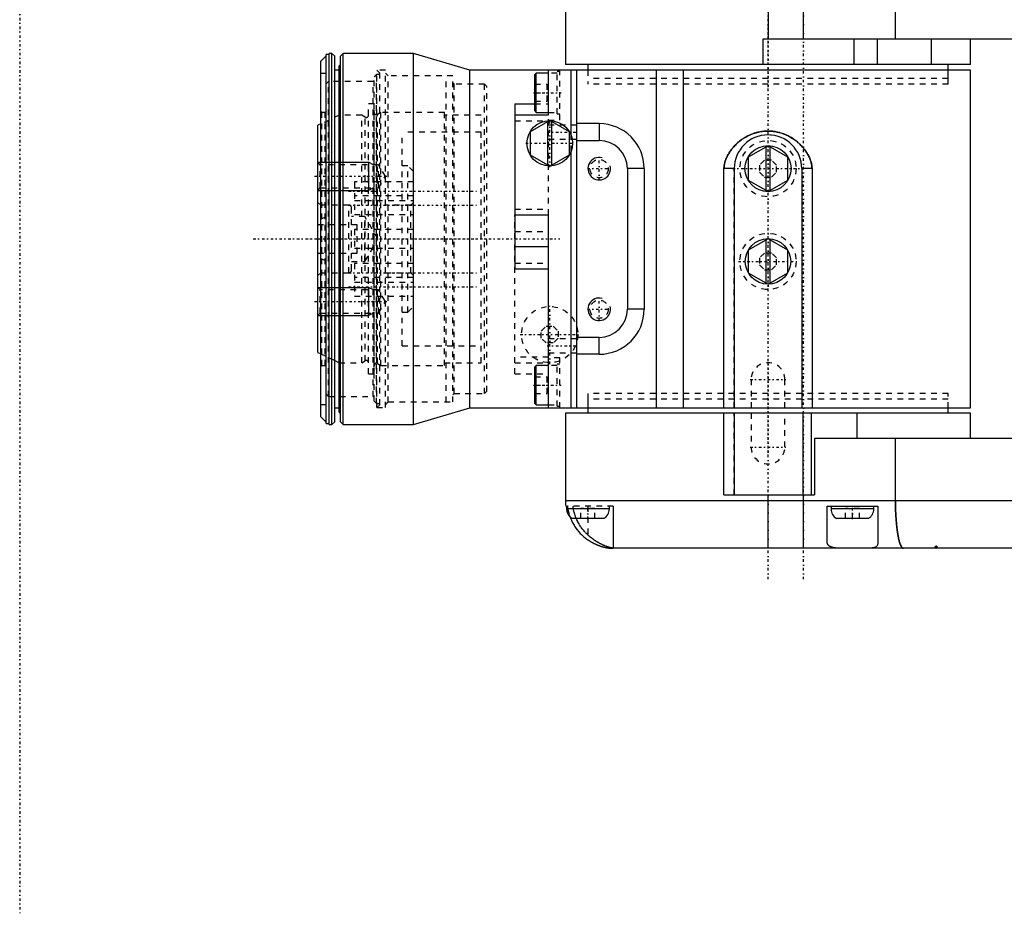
# Model space of a CAD drawing. Extents: x -526 to 218, y -128 to 128.
# Tile 1 of 21: x -526 to -351, y -120 to 39. Entities that reach past the tile are written whole.
import ezdxf

# ---------------------------------------------------------------- set-up
doc = ezdxf.new("R2010")
doc.units = 0
doc.linetypes.add('CENTER', pattern=[1.5, 0.45, -0.5, 0.05, -0.5])
doc.linetypes.add('DASHED', pattern=[2, 1, -1])
for name, color, linetype in [('AM_0', 7, 'CONTINUOUS'), ('AM_10', 7, 'CONTINUOUS'), ('AM_3', 7, 'DASHED'), ('AM_7', 7, 'CENTER')]:
    doc.layers.add(name, color=color, linetype=linetype)

msp = doc.modelspace()

# ---------------------------------------------------------------- linework, layer by layer
at = {"layer": 'AM_0', "color": 7, "linetype": 'CONTINUOUS'}
for p, q in [((-393, 55), (-393, 35.5)), ((-386.7, 35.5), (-386.7, 55)), ((-429, 46.5), (-429, 31)), ((-370.35, 35.5), (-370.35, 46.5)), ((-393.89, 35.5), (-393.89, 31)), ((-304.08, 35.5), (-393.89, 35.5)), ((-377.71, 31), (-377.71, 35.5)), ((-373.56, 31), (-373.56, 35.5)), ((-363.98, 35.5), (-363.98, 31)), ((-357, 31), (-357, 35.5)), ((-471.5, 32.57), (-472.5, 31.6)), ((-472.5, -31.6), (-472.5, 31.6)), ((-471, 32.8), (-471.5, 32.8)), ((-471.5, -32.8), (-471.5, 32.8)), ((-470.5, 33), (-471, 33)), ((-471, -33), (-471, 33)), ((-470, 32.5), (-470.5, 33)), ((-470.5, -33), (-470.5, 33)), ((-470, -32.5), (-470, 32.5)), ((-468.5, 33), (-469, 32.5)), ((-469, -32.5), (-469, 32.5)), ((-456, 33), (-468.5, 33)), ((-468.5, -33), (-468.5, 33)), ((-446, 30), (-456, 33)), ((-456, -33), (-456, 33)), ((-469.2, 30), (-470, 30)), ((-469, 31), (-469.2, 30.8)), ((-469.2, -30.8), (-469.2, 30.8)), ((-357, 30), (-446, 30)), ((-446, -30), (-446, 30)), ((-432, 22.04), (-432, 30)), ((-357, 31), (-429, 31)), ((-428, 18.4), (-428, 30)), ((-427, -30), (-427, 30)), ((-425, 31), (-425, 30)), ((-412.8, -30), (-412.8, 30)), ((-408.01, -30), (-408.01, 30)), ((-361, 30), (-361, 31)), ((-357, -30), (-357, 30)), ((-434.2, 29.5), (-434.45, 29.25)), ((-434.45, 22.75), (-434.45, 29.25)), ((-432, 29.5), (-434.2, 29.5)), ((-434.2, 22.5), (-434.2, 29.5)), ((-438, 24), (-434.45, 24)), ((-438, 24), (-438, -5.29)), ((-434.45, 22.75), (-434.2, 22.5)), ((-438, 22.04), (-432, 22.04)), ((-431.8, 21.04), (-435.3, 19.02)), ((-434.2, 22.5), (-432, 22.5)), ((-428.3, 19.02), (-431.8, 21.04)), ((-472.5, 20.44), (-473, 20.2)), ((-473, -20.2), (-473, 20.2)), ((-432.15, 13.16), (-432.15, 20.84)), ((-431.45, 20.84), (-431.45, 13.16)), ((-423, 20.5), (-427, 20.5)), ((-423, 20.5), (-423, 17.5)), ((-435.3, 19.02), (-435.3, 14.98)), ((-428.3, 14.98), (-428.3, 19.02)), ((-427, 17.5), (-423, 17.5)), ((-393, 16.54), (-396.5, 14.52)), ((-393.35, 8.66), (-393.35, 16.34)), ((-389.5, 14.52), (-393, 16.54)), ((-392.65, 16.34), (-392.65, 8.66)), ((-435.3, 14.98), (-431.8, 12.96)), ((-431.8, 12.96), (-428.3, 14.98)), ((-428, -30), (-428, 15.6)), ((-396.5, 14.52), (-396.5, 10.48)), ((-389.5, 10.48), (-389.5, 14.52)), ((-418, 12.5), (-418, -12.5)), ((-415, 12.5), (-418, 12.5)), ((-415, 12.5), (-415, -12.5)), ((-400.83, -30), (-400.83, 12.5)), ((-399, 12.5), (-400.83, 12.5)), ((-399, 12.5), (-399, -30)), ((-387, 12.5), (-387, -30)), ((-385.17, 12.5), (-387, 12.5)), ((-385.17, 12.5), (-385.17, -30)), ((-396.5, 10.48), (-393, 8.46)), ((-393, 8.46), (-389.5, 10.48)), ((-473, 8.64), (-472.99, 8.64)), ((-438, 4.29), (-432, 4.29)), ((-432, -30), (-432, 4.29)), ((-393, 0.04), (-396.5, -1.98)), ((-389.5, -1.98), (-393, 0.04)), ((-438, -1.35), (-432, -1.35)), ((-393.35, -7.84), (-393.35, -0.16)), ((-392.65, -0.16), (-392.65, -7.84)), ((-396.5, -1.98), (-396.5, -6.02)), ((-389.5, -6.02), (-389.5, -1.98)), ((-438, -5.29), (-432, -5.29)), ((-396.5, -6.02), (-393, -8.04)), ((-393, -8.04), (-389.5, -6.02)), ((-472.99, -8.64), (-473, -8.64)), ((-415, -12.5), (-418, -12.5)), ((-423, -17.5), (-427, -17.5)), ((-423, -20.5), (-423, -17.5)), ((-473, -20.2), (-472.5, -20.44)), ((-423, -20.5), (-427, -20.5)), ((-471, -21.15), (-470, -21.62)), ((-434.2, -22.5), (-434.45, -22.75)), ((-434.45, -29.25), (-434.45, -22.75)), ((-432, -22.5), (-434.2, -22.5)), ((-434.2, -29.5), (-434.2, -22.5)), ((-434.45, -29.25), (-434.2, -29.5)), ((-434.2, -29.5), (-432, -29.5)), ((-470, -30), (-469.2, -30)), ((-469.2, -30.8), (-469, -31)), ((-456, -33), (-446, -30)), ((-446, -30), (-357, -30)), ((-429, -31), (-429, -46.5)), ((-357, -31), (-429, -31)), ((-425, -30), (-425, -31)), ((-400.83, -45.5), (-400.83, -31)), ((-399, -31), (-399, -45.5)), ((-386.83, -31), (-386.83, -45.5)), ((-385.31, -31), (-385.31, -45.5)), ((-377.22, -31), (-377.22, -35.5)), ((-361, -31), (-361, -30)), ((-357, -35.5), (-357, -31)), ((-472.5, -31.6), (-471.5, -32.57)), ((-471.5, -32.8), (-471, -32.8)), ((-471, -33), (-470.5, -33)), ((-470.5, -33), (-470, -32.5)), ((-469, -32.5), (-468.5, -33)), ((-468.5, -33), (-456, -33)), ((-304, -35.5), (-384.73, -35.5)), ((-384.73, -35.5), (-384.73, -45.5)), ((-370.35, -46.5), (-370.35, -35.5)), ((-400.83, -45.5), (-384.73, -45.5)), ((-393, -55), (-393, -45.5)), ((-386.7, -55), (-386.7, -45.5)), ((-429, -46.5), (-308.21, -46.5)), ((-428.94, -47.5), (-428.66, -47.5)), ((-428.8, -47.5), (-428.8, -48)), ((-421.2, -48), (-428.8, -48)), ((-421.2, -48), (-421.2, -47.5)), ((-420.5, -47.5), (-420.5, -55)), ((-382.5, -53.76), (-382.5, -47.5)), ((-382.5, -47.5), (-373.5, -47.5)), ((-381.8, -47.5), (-381.8, -48)), ((-374.2, -48), (-381.8, -48)), ((-374.2, -48), (-374.2, -47.5)), ((-373.5, -47.5), (-373.5, -54.17)), ((-422.15, -49.7), (-427.85, -49.7)), ((-375.15, -49.7), (-380.85, -49.7)), ((-306.59, -55), (-420.5, -55))]:
    msp.add_line(p, q, dxfattribs=at)
for points in [[(-400.83, 12.5, 0), (-400.83, 12.59, 0), (-400.82, 12.77, 0), (-400.8, 12.95, 0), (-400.79, 13.04, 0), (-400.77, 13.13, 0), (-400.74, 13.3, 0), (-400.7, 13.48, 0), (-400.65, 13.65, 0), (-400.6, 13.83, 0), (-400.54, 14, 0), (-400.51, 14.09, 0), (-400.48, 14.17, 0), (-400.41, 14.34, 0), (-400.34, 14.5, 0), (-400.26, 14.66, 0), (-400.17, 14.83, 0), (-400.09, 14.99, 0), (-400.04, 15.07, 0), (-399.99, 15.16, 0), (-399.89, 15.32, 0), (-399.78, 15.49, 0), (-399.73, 15.57, 0), (-399.67, 15.66, 0), (-399.55, 15.82, 0), (-399.42, 15.99, 0), (-399.36, 16.07, 0), (-399.29, 16.15, 0), (-399.15, 16.31, 0), (-399.01, 16.48, 0), (-398.86, 16.64, 0), (-398.71, 16.79, 0), (-398.55, 16.95, 0), (-398.47, 17.02, 0), (-398.39, 17.09, 0), (-398.22, 17.24, 0), (-398.05, 17.38, 0), (-397.88, 17.51, 0), (-397.7, 17.65, 0), (-397.52, 17.77, 0), (-397.43, 17.83, 0), (-397.34, 17.89, 0), (-397.15, 18.01, 0), (-396.96, 18.12, 0), (-396.76, 18.23, 0), (-396.57, 18.33, 0), (-396.37, 18.43, 0), (-396.27, 18.47, 0), (-396.17, 18.52, 0), (-395.96, 18.6, 0), (-395.76, 18.68, 0), (-395.55, 18.76, 0), (-395.34, 18.82, 0), (-395.13, 18.89, 0), (-395.02, 18.92, 0), (-394.91, 18.94, 0), (-394.7, 18.99, 0), (-394.48, 19.04, 0), (-394.26, 19.08, 0), (-394.04, 19.11, 0), (-393.82, 19.14, 0), (-393.71, 19.15, 0), (-393.6, 19.16, 0), (-393.38, 19.17, 0), (-393.16, 19.18, 0), (-393.04, 19.18, 0), (-392.93, 19.18, 0), (-392.71, 19.17, 0), (-392.49, 19.16, 0), (-392.38, 19.15, 0), (-392.27, 19.14, 0), (-392.05, 19.12, 0), (-391.83, 19.09, 0), (-391.61, 19.05, 0), (-391.39, 19.01, 0), (-391.18, 18.96, 0), (-391.07, 18.94, 0), (-390.96, 18.91, 0), (-390.75, 18.85, 0), (-390.54, 18.78, 0), (-390.33, 18.71, 0), (-390.12, 18.64, 0), (-389.92, 18.55, 0), (-389.81, 18.51, 0), (-389.71, 18.46, 0), (-389.51, 18.37, 0), (-389.32, 18.27, 0), (-389.12, 18.17, 0), (-388.93, 18.06, 0), (-388.74, 17.94, 0), (-388.65, 17.88, 0), (-388.56, 17.82, 0), (-388.37, 17.7, 0), (-388.19, 17.57, 0), (-388.02, 17.43, 0), (-387.85, 17.3, 0), (-387.68, 17.15, 0), (-387.6, 17.08, 0), (-387.51, 17.01, 0), (-387.35, 16.85, 0), (-387.2, 16.7, 0), (-387.05, 16.54, 0), (-386.9, 16.38, 0), (-386.76, 16.21, 0), (-386.69, 16.12, 0), (-386.62, 16.04, 0), (-386.48, 15.87, 0), (-386.36, 15.69, 0), (-386.3, 15.61, 0), (-386.24, 15.52, 0), (-386.13, 15.34, 0), (-386.02, 15.17, 0), (-385.97, 15.08, 0), (-385.92, 14.99, 0), (-385.82, 14.82, 0), (-385.73, 14.65, 0), (-385.65, 14.47, 0), (-385.58, 14.3, 0), (-385.51, 14.13, 0), (-385.48, 14.05, 0), (-385.44, 13.97, 0), (-385.39, 13.8, 0), (-385.34, 13.63, 0), (-385.29, 13.46, 0), (-385.25, 13.29, 0), (-385.22, 13.11, 0), (-385.21, 13.03, 0), (-385.2, 12.94, 0), (-385.18, 12.76, 0), (-385.17, 12.59, 0), (-385.17, 12.5, 0)], [(-472.5, 3.52, 0), (-472.34, 3.6, 0), (-472, 3.74, 0), (-471.67, 3.85, 0), (-471.5, 3.89, 0)], [(-471.5, -3.89, 0), (-471.67, -3.85, 0), (-472, -3.74, 0), (-472.34, -3.6, 0), (-472.5, -3.52, 0)], [(-368.92, -55, 0), (-368.93, -55, 0), (-368.95, -55, 0), (-368.97, -54.99, 0), (-368.98, -54.99, 0), (-368.99, -54.99, 0), (-369.01, -54.98, 0), (-369.03, -54.97, 0), (-369.05, -54.96, 0), (-369.08, -54.95, 0), (-369.1, -54.93, 0), (-369.11, -54.93, 0), (-369.12, -54.92, 0), (-369.14, -54.9, 0), (-369.16, -54.88, 0), (-369.18, -54.86, 0), (-369.2, -54.84, 0), (-369.22, -54.81, 0), (-369.23, -54.8, 0), (-369.24, -54.78, 0), (-369.26, -54.76, 0), (-369.28, -54.73, 0), (-369.29, -54.71, 0), (-369.3, -54.69, 0), (-369.32, -54.66, 0), (-369.34, -54.62, 0), (-369.35, -54.61, 0), (-369.36, -54.59, 0), (-369.38, -54.55, 0), (-369.4, -54.51, 0), (-369.42, -54.47, 0), (-369.44, -54.42, 0), (-369.46, -54.38, 0), (-369.47, -54.35, 0), (-369.48, -54.33, 0), (-369.49, -54.28, 0), (-369.51, -54.23, 0), (-369.53, -54.18, 0), (-369.55, -54.12, 0), (-369.57, -54.07, 0), (-369.58, -54.04, 0), (-369.59, -54.01, 0), (-369.61, -53.95, 0), (-369.62, -53.89, 0), (-369.64, -53.83, 0), (-369.66, -53.77, 0), (-369.68, -53.7, 0), (-369.69, -53.67, 0), (-369.7, -53.63, 0), (-369.71, -53.57, 0), (-369.73, -53.5, 0), (-369.75, -53.43, 0), (-369.76, -53.35, 0), (-369.78, -53.28, 0), (-369.79, -53.24, 0), (-369.8, -53.21, 0), (-369.81, -53.13, 0), (-369.83, -53.05, 0), (-369.85, -52.97, 0), (-369.86, -52.89, 0), (-369.88, -52.81, 0), (-369.88, -52.77, 0), (-369.89, -52.72, 0), (-369.91, -52.64, 0), (-369.92, -52.55, 0), (-369.93, -52.51, 0), (-369.94, -52.47, 0), (-369.95, -52.38, 0), (-369.97, -52.29, 0), (-369.97, -52.24, 0), (-369.98, -52.2, 0), (-369.99, -52.1, 0), (-370.01, -52.01, 0), (-370.02, -51.91, 0), (-370.03, -51.82, 0), (-370.05, -51.72, 0), (-370.05, -51.67, 0), (-370.06, -51.62, 0), (-370.07, -51.53, 0), (-370.08, -51.43, 0), (-370.1, -51.32, 0), (-370.11, -51.22, 0), (-370.12, -51.12, 0), (-370.12, -51.07, 0), (-370.13, -51.01, 0), (-370.14, -50.91, 0), (-370.15, -50.8, 0), (-370.16, -50.7, 0), (-370.17, -50.59, 0), (-370.18, -50.48, 0), (-370.19, -50.43, 0), (-370.19, -50.37, 0), (-370.2, -50.26, 0), (-370.21, -50.15, 0), (-370.22, -50.04, 0), (-370.23, -49.92, 0), (-370.24, -49.81, 0), (-370.24, -49.75, 0), (-370.24, -49.7, 0), (-370.25, -49.58, 0), (-370.26, -49.46, 0), (-370.27, -49.35, 0), (-370.27, -49.23, 0), (-370.28, -49.11, 0), (-370.28, -49.05, 0), (-370.28, -49, 0), (-370.29, -48.88, 0), (-370.3, -48.76, 0), (-370.3, -48.7, 0), (-370.3, -48.64, 0), (-370.31, -48.52, 0), (-370.31, -48.4, 0), (-370.31, -48.34, 0), (-370.32, -48.28, 0), (-370.32, -48.16, 0), (-370.32, -48.04, 0), (-370.33, -47.92, 0), (-370.33, -47.79, 0), (-370.33, -47.67, 0), (-370.34, -47.61, 0), (-370.34, -47.55, 0), (-370.34, -47.43, 0), (-370.34, -47.3, 0), (-370.34, -47.18, 0), (-370.34, -47.06, 0), (-370.35, -46.93, 0), (-370.35, -46.87, 0), (-370.35, -46.81, 0), (-370.35, -46.69, 0), (-370.35, -46.56, 0), (-370.35, -46.5, 0)], [(-428.66, -47.5, 0), (-428.63, -47.7, 0), (-428.56, -48.11, 0), (-428.47, -48.51, 0), (-428.42, -48.71, 0), (-428.37, -48.91, 0), (-428.24, -49.29, 0), (-428.11, -49.66, 0), (-427.95, -50.01, 0), (-427.78, -50.37, 0), (-427.59, -50.72, 0), (-427.48, -50.9, 0), (-427.37, -51.07, 0), (-427.14, -51.42, 0), (-426.89, -51.74, 0), (-426.63, -52.05, 0), (-426.37, -52.35, 0), (-426.1, -52.62, 0), (-425.96, -52.75, 0), (-425.81, -52.88, 0), (-425.5, -53.14, 0), (-425.17, -53.39, 0), (-425, -53.5, 0)], [(-425, -52.64, 0), (-425.07, -52.57, 0), (-425.21, -52.44, 0), (-425.35, -52.3, 0), (-425.41, -52.23, 0), (-425.48, -52.16, 0), (-425.62, -52.01, 0), (-425.75, -51.86, 0), (-425.88, -51.7, 0), (-426.01, -51.54, 0), (-426.13, -51.37, 0), (-426.19, -51.29, 0), (-426.25, -51.2, 0), (-426.37, -51.03, 0), (-426.48, -50.86, 0), (-426.58, -50.68, 0), (-426.69, -50.5, 0), (-426.78, -50.32, 0), (-426.83, -50.23, 0), (-426.87, -50.14, 0), (-426.96, -49.96, 0), (-427.04, -49.79, 0), (-427.08, -49.7, 0)], [(-420.5, -54.99, 0), (-420.5, -54.99, 0), (-420.5, -54.99, 0), (-420.5, -54.99, 0), (-420.51, -54.99, 0), (-420.51, -54.99, 0), (-420.51, -54.98, 0), (-420.52, -54.98, 0), (-420.52, -54.98, 0), (-420.53, -54.98, 0), (-420.54, -54.98, 0), (-420.55, -54.98, 0), (-420.55, -54.98, 0), (-420.56, -54.97, 0), (-420.57, -54.97, 0), (-420.59, -54.97, 0), (-420.6, -54.97, 0), (-420.62, -54.97, 0), (-420.63, -54.96, 0), (-420.63, -54.96, 0), (-420.65, -54.96, 0), (-420.67, -54.96, 0), (-420.68, -54.95, 0), (-420.69, -54.95, 0), (-420.71, -54.95, 0), (-420.73, -54.94, 0), (-420.74, -54.94, 0), (-420.76, -54.94, 0), (-420.78, -54.94, 0), (-420.8, -54.93, 0), (-420.83, -54.93, 0), (-420.86, -54.92, 0), (-420.89, -54.91, 0), (-420.9, -54.91, 0), (-420.91, -54.91, 0), (-420.94, -54.9, 0), (-420.98, -54.89, 0), (-421.01, -54.89, 0), (-421.04, -54.88, 0), (-421.07, -54.87, 0), (-421.09, -54.87, 0), (-421.11, -54.86, 0), (-421.15, -54.85, 0), (-421.18, -54.84, 0), (-421.22, -54.83, 0), (-421.26, -54.82, 0), (-421.3, -54.81, 0), (-421.32, -54.8, 0), (-421.34, -54.8, 0), (-421.38, -54.79, 0), (-421.42, -54.77, 0), (-421.46, -54.76, 0), (-421.51, -54.75, 0), (-421.55, -54.73, 0), (-421.57, -54.72, 0), (-421.59, -54.72, 0), (-421.64, -54.7, 0), (-421.69, -54.69, 0), (-421.73, -54.67, 0), (-421.78, -54.65, 0), (-421.83, -54.63, 0), (-421.85, -54.62, 0), (-421.88, -54.62, 0), (-421.93, -54.6, 0), (-421.98, -54.58, 0), (-422, -54.57, 0), (-422.03, -54.56, 0), (-422.08, -54.53, 0), (-422.13, -54.51, 0), (-422.16, -54.5, 0), (-422.18, -54.49, 0), (-422.23, -54.47, 0), (-422.29, -54.44, 0), (-422.34, -54.42, 0), (-422.4, -54.4, 0), (-422.45, -54.37, 0), (-422.48, -54.36, 0), (-422.5, -54.34, 0), (-422.56, -54.32, 0), (-422.61, -54.29, 0), (-422.67, -54.26, 0), (-422.73, -54.23, 0), (-422.78, -54.21, 0), (-422.81, -54.19, 0), (-422.84, -54.18, 0), (-422.9, -54.15, 0), (-422.95, -54.11, 0), (-423.01, -54.08, 0), (-423.07, -54.05, 0), (-423.12, -54.02, 0), (-423.15, -54, 0), (-423.18, -53.99, 0), (-423.24, -53.95, 0), (-423.3, -53.92, 0), (-423.35, -53.88, 0), (-423.41, -53.85, 0), (-423.47, -53.81, 0), (-423.5, -53.79, 0), (-423.53, -53.77, 0), (-423.58, -53.74, 0), (-423.64, -53.7, 0), (-423.7, -53.66, 0), (-423.76, -53.62, 0), (-423.81, -53.58, 0), (-423.84, -53.56, 0), (-423.87, -53.54, 0), (-423.93, -53.5, 0), (-423.98, -53.46, 0), (-424.01, -53.44, 0), (-424.04, -53.42, 0), (-424.1, -53.38, 0), (-424.15, -53.34, 0), (-424.18, -53.32, 0), (-424.21, -53.3, 0), (-424.27, -53.25, 0), (-424.32, -53.21, 0), (-424.38, -53.17, 0), (-424.43, -53.12, 0), (-424.49, -53.08, 0), (-424.52, -53.06, 0), (-424.54, -53.03, 0), (-424.6, -52.99, 0), (-424.65, -52.94, 0), (-424.84, -52.78, 0), (-425, -52.64, 0)], [(-425, -53.5, 0), (-424.97, -53.52, 0), (-424.91, -53.56, 0), (-424.86, -53.6, 0), (-424.83, -53.62, 0), (-424.8, -53.64, 0), (-424.74, -53.67, 0), (-424.69, -53.71, 0), (-424.63, -53.75, 0), (-424.57, -53.78, 0), (-424.51, -53.82, 0), (-424.48, -53.83, 0), (-424.45, -53.85, 0), (-424.39, -53.89, 0), (-424.33, -53.92, 0), (-424.27, -53.95, 0), (-424.22, -53.98, 0), (-424.16, -54.02, 0), (-424.13, -54.03, 0), (-424.1, -54.05, 0), (-424.04, -54.08, 0), (-423.98, -54.11, 0), (-423.95, -54.13, 0), (-423.92, -54.14, 0), (-423.86, -54.17, 0), (-423.8, -54.2, 0), (-423.77, -54.21, 0), (-423.74, -54.23, 0), (-423.68, -54.26, 0), (-423.62, -54.28, 0), (-423.56, -54.31, 0), (-423.5, -54.34, 0), (-423.44, -54.36, 0), (-423.41, -54.37, 0), (-423.38, -54.39, 0), (-423.32, -54.41, 0), (-423.26, -54.44, 0), (-423.2, -54.46, 0), (-423.15, -54.48, 0), (-423.09, -54.5, 0), (-423.06, -54.51, 0), (-423.03, -54.53, 0), (-422.97, -54.55, 0), (-422.91, -54.57, 0), (-422.86, -54.59, 0), (-422.8, -54.61, 0), (-422.74, -54.63, 0), (-422.71, -54.64, 0), (-422.68, -54.64, 0), (-422.63, -54.66, 0), (-422.57, -54.68, 0), (-422.52, -54.7, 0), (-422.46, -54.71, 0), (-422.41, -54.73, 0), (-422.38, -54.73, 0), (-422.35, -54.74, 0), (-422.3, -54.76, 0), (-422.25, -54.77, 0), (-422.2, -54.78, 0), (-422.14, -54.8, 0), (-422.09, -54.81, 0), (-422.07, -54.81, 0), (-422.04, -54.82, 0), (-421.99, -54.83, 0), (-421.94, -54.84, 0), (-421.92, -54.85, 0), (-421.89, -54.85, 0), (-421.84, -54.86, 0), (-421.8, -54.87, 0), (-421.77, -54.88, 0), (-421.75, -54.88, 0), (-421.7, -54.89, 0), (-421.66, -54.9, 0), (-421.61, -54.91, 0), (-421.57, -54.91, 0), (-421.52, -54.92, 0), (-421.5, -54.92, 0), (-421.48, -54.93, 0), (-421.44, -54.93, 0), (-421.4, -54.94, 0), (-421.36, -54.94, 0), (-421.32, -54.95, 0), (-421.28, -54.95, 0), (-421.26, -54.96, 0), (-421.24, -54.96, 0), (-421.21, -54.96, 0), (-421.17, -54.97, 0), (-421.14, -54.97, 0), (-421.1, -54.97, 0), (-421.07, -54.97, 0), (-421.05, -54.98, 0), (-421.03, -54.98, 0), (-421, -54.98, 0), (-420.97, -54.98, 0), (-420.94, -54.98, 0), (-420.91, -54.99, 0), (-420.89, -54.99, 0), (-420.87, -54.99, 0), (-420.86, -54.99, 0), (-420.83, -54.99, 0), (-420.81, -54.99, 0), (-420.78, -54.99, 0), (-420.76, -54.99, 0), (-420.74, -55, 0), (-420.73, -55, 0), (-420.72, -55, 0), (-420.7, -55, 0), (-420.68, -55, 0), (-420.67, -55, 0), (-420.66, -55, 0), (-420.64, -55, 0), (-420.62, -55, 0), (-420.62, -55, 0), (-420.61, -55, 0), (-420.59, -55, 0), (-420.58, -55, 0), (-420.57, -55, 0), (-420.56, -55, 0), (-420.55, -55, 0), (-420.54, -55, 0), (-420.54, -55, 0), (-420.53, -55, 0), (-420.52, -55, 0), (-420.52, -55, 0), (-420.51, -55, 0), (-420.51, -55, 0), (-420.5, -55, 0), (-420.5, -55, 0), (-420.5, -55, 0), (-420.5, -55, 0), (-420.5, -55, 0)], [(-379.46, -55, 0), (-379.48, -55, 0), (-379.53, -55, 0), (-379.58, -55, 0), (-379.61, -55, 0), (-379.63, -55, 0), (-379.68, -55, 0), (-379.73, -55, 0), (-379.78, -55, 0), (-379.83, -55, 0), (-379.88, -55, 0), (-379.9, -55, 0), (-379.93, -55, 0), (-379.98, -55, 0), (-380.03, -55, 0), (-380.07, -54.99, 0), (-380.12, -54.99, 0), (-380.17, -54.99, 0), (-380.19, -54.99, 0), (-380.22, -54.99, 0), (-380.26, -54.99, 0), (-380.31, -54.99, 0), (-380.33, -54.99, 0), (-380.35, -54.99, 0), (-380.4, -54.98, 0), (-380.45, -54.98, 0), (-380.47, -54.98, 0), (-380.49, -54.98, 0), (-380.53, -54.98, 0), (-380.58, -54.98, 0), (-380.62, -54.97, 0), (-380.67, -54.97, 0), (-380.71, -54.97, 0), (-380.73, -54.97, 0), (-380.75, -54.96, 0), (-380.79, -54.96, 0), (-380.84, -54.96, 0), (-380.88, -54.95, 0), (-380.92, -54.95, 0), (-380.96, -54.95, 0), (-380.98, -54.94, 0), (-381, -54.94, 0), (-381.04, -54.94, 0), (-381.08, -54.93, 0), (-381.12, -54.93, 0), (-381.15, -54.92, 0), (-381.19, -54.92, 0), (-381.21, -54.91, 0), (-381.23, -54.91, 0), (-381.27, -54.9, 0), (-381.3, -54.9, 0), (-381.34, -54.89, 0), (-381.37, -54.89, 0), (-381.41, -54.88, 0), (-381.43, -54.87, 0), (-381.44, -54.87, 0), (-381.48, -54.86, 0), (-381.51, -54.86, 0), (-381.54, -54.85, 0), (-381.58, -54.84, 0), (-381.61, -54.83, 0), (-381.62, -54.83, 0), (-381.64, -54.82, 0), (-381.67, -54.81, 0), (-381.7, -54.8, 0), (-381.72, -54.8, 0), (-381.73, -54.79, 0), (-381.76, -54.78, 0), (-381.79, -54.77, 0), (-381.8, -54.77, 0), (-381.82, -54.76, 0), (-381.84, -54.75, 0), (-381.87, -54.74, 0), (-381.9, -54.73, 0), (-381.92, -54.71, 0), (-381.95, -54.7, 0), (-381.96, -54.69, 0), (-381.97, -54.69, 0), (-382, -54.68, 0), (-382.02, -54.66, 0), (-382.04, -54.65, 0), (-382.07, -54.63, 0), (-382.09, -54.62, 0), (-382.1, -54.61, 0), (-382.11, -54.6, 0), (-382.13, -54.59, 0), (-382.15, -54.57, 0), (-382.17, -54.56, 0), (-382.19, -54.54, 0), (-382.21, -54.52, 0), (-382.22, -54.51, 0), (-382.22, -54.51, 0), (-382.24, -54.49, 0), (-382.26, -54.47, 0), (-382.27, -54.45, 0), (-382.29, -54.43, 0), (-382.31, -54.42, 0), (-382.31, -54.41, 0), (-382.32, -54.4, 0), (-382.33, -54.38, 0), (-382.35, -54.36, 0), (-382.36, -54.34, 0), (-382.37, -54.32, 0), (-382.38, -54.29, 0), (-382.39, -54.28, 0), (-382.39, -54.27, 0), (-382.4, -54.25, 0), (-382.41, -54.23, 0), (-382.42, -54.22, 0), (-382.42, -54.21, 0), (-382.43, -54.18, 0), (-382.44, -54.16, 0), (-382.44, -54.15, 0), (-382.45, -54.14, 0), (-382.45, -54.11, 0), (-382.46, -54.09, 0), (-382.48, -54, 0), (-382.5, -53.85, 0), (-382.5, -53.76, 0)], [(-373.5, -54.17, 0), (-373.5, -54.23, 0), (-373.52, -54.34, 0), (-373.54, -54.44, 0), (-373.57, -54.48, 0), (-373.59, -54.53, 0), (-373.65, -54.61, 0), (-373.72, -54.68, 0), (-373.81, -54.75, 0), (-373.92, -54.8, 0), (-374.04, -54.85, 0), (-374.11, -54.87, 0), (-374.18, -54.89, 0), (-374.33, -54.92, 0), (-374.49, -54.94, 0), (-374.67, -54.96, 0), (-374.86, -54.98, 0), (-375.06, -54.99, 0), (-375.17, -54.99, 0), (-375.28, -54.99, 0), (-375.5, -55, 0), (-375.74, -55, 0), (-375.86, -55, 0)]]:
    msp.add_polyline3d(points, dxfattribs=at)
for centre, radius in [((-431.8, 17), 4.05), ((-393, 12.5), 4.1), ((-393, -4), 4.05)]:
    msp.add_circle(centre, radius, dxfattribs=at)
for centre, radius, start, end in [((-423, 12.5), 8, 0, 90), ((-393, 12.5), 6, 0, 180), ((-423, 12.5), 5, 0, 90), ((-423, -12.5), 5, 270, 0), ((-423, -12.5), 8, 270, 0), ((-420.5, -46.5), 8.5, 180, 186.7563), ((-426.8, -48), 2, 180, 226.0037), ((-423.2, -48), 2, 301.7883, 0), ((-379.8, -48), 2, 180, 238.2117), ((-376.2, -48), 2, 301.7883, 0)]:
    msp.add_arc(centre, radius, start, end, dxfattribs=at)
at = {"layer": 'AM_10', "color": 7, "linetype": 'CONTINUOUS'}
for p, q in [((-473, 13.64), (-464, 13.64)), ((-463.1, 13.2), (-464, 13.64)), ((-464, 13.64), (-464, 8.64)), ((-463.1, 9.07), (-464, 8.64)), ((-473, 8.64), (-464, 8.64)), ((-473, -8.64), (-464, -8.64)), ((-463.1, -9.07), (-464, -8.64)), ((-464, -8.64), (-464, -13.64)), ((-473, -13.64), (-464, -13.64)), ((-463.1, -13.2), (-464, -13.64))]:
    msp.add_line(p, q, dxfattribs=at)
for centre in [(-423, 12.5), (-423, -12.5)]:
    msp.add_arc(centre, 2, 75, 15, dxfattribs=at)
at = {"layer": 'AM_3', "color": 6, "linetype": 'DASHED'}
for p, q in [((-462, 29.49), (-462.5, 29.99)), ((-461, 29.99), (-462.5, 29.99)), ((-462.5, -29.99), (-462.5, 29.99)), ((-461, -29.99), (-461, 29.99)), ((-430, 29.75), (-430.45, 29.75)), ((-430.45, 22.25), (-430.45, 29.75)), ((-430, 21.12), (-430, 30)), ((-425, 30), (-425, 27.5)), ((-425, 30), (-425, 28.5)), ((-361, 27.5), (-361, 30)), ((-361, 28.5), (-361, 30)), ((-472.5, 29.5), (-471.5, 29.5)), ((-463, 28.19), (-463.2, 27.99)), ((-462.6, 29.24), (-463, 28.84)), ((-463, -28.84), (-463, 28.84)), ((-462, 29.24), (-462.6, 29.24)), ((-462.6, -29.24), (-462.6, 29.24)), ((-462, -29.49), (-462, 29.49)), ((-460.5, 28.99), (-461, 29.49)), ((-449, 28.99), (-460.5, 28.99)), ((-460.5, -28.99), (-460.5, 28.99)), ((-450.2, -28.99), (-450.2, 28.99)), ((-449, -28.99), (-449, 28.99)), ((-430.45, 29.5), (-432, 29.5)), ((-361, 28.5), (-425, 28.5)), ((-471.1, 27.99), (-471.5, 27.59)), ((-471.5, -27.59), (-471.5, 27.59)), ((-463.2, 27.99), (-471.1, 27.99)), ((-471.1, -27.99), (-471.1, 27.99)), ((-463.2, -27.99), (-463.2, 27.99)), ((-448.8, 27.49), (-449, 27.69)), ((-443.4, 27.49), (-448.8, 27.49)), ((-448.8, -27.49), (-448.8, 27.49)), ((-443, 27.09), (-443.4, 27.49)), ((-443.4, -27.49), (-443.4, 27.49)), ((-443, -27.09), (-443, 27.09)), ((-434.45, 27.5), (-432.25, 27.5)), ((-432.25, 24.5), (-432.25, 27.5)), ((-361, 27.5), (-425, 27.5)), ((-434.45, 24.5), (-434.45, 26)), ((-434.45, 26), (-432.25, 26)), ((-434.45, 24.5), (-432.25, 24.5)), ((-463, 24), (-464, 24)), ((-464, -24), (-464, 24)), ((-463, -24), (-463, 24)), ((-434.45, 24), (-432, 24)), ((-472.3, 22.49), (-472.5, 22.69)), ((-472.5, -22.69), (-472.5, 22.69)), ((-469.2, 22), (-472.5, 20.44)), ((-471.7, 22.49), (-472.3, 22.49)), ((-472.3, -22.49), (-472.3, 22.49)), ((-471.5, 22.69), (-471.7, 22.49)), ((-471.7, -22.49), (-471.7, 22.49)), ((-465.2, 22), (-469.2, 22)), ((-464.6, 21.65), (-465.2, 22)), ((-465.2, -22), (-465.2, 22)), ((-464.6, -21.65), (-464.6, 21.65)), ((-461.8, 22.5), (-462.4, 22.15)), ((-462.4, -22.15), (-462.4, 22.15)), ((-450.5, 22.5), (-461.8, 22.5)), ((-461.8, -22.5), (-461.8, 22.5)), ((-450.5, -22.5), (-450.5, 22.5)), ((-444, 22), (-450.5, 22)), ((-444, -22), (-444, 22)), ((-438, 21), (-432, 21)), ((-432, 22.5), (-430.45, 22.5)), ((-432, 4.29), (-432, 22.04)), ((-432, 21.12), (-430, 21.12)), ((-430.45, 22.25), (-430, 22.25)), ((-427, 20.25), (-432, 20.25)), ((-444, 19), (-458, 19)), ((-458, -19), (-458, 19)), ((-432, 17.75), (-427, 17.75)), ((-428, 15.6), (-428, 18.4)), ((-393.62, 14), (-394.5, 13.12)), ((-392.38, 14), (-393.62, 14)), ((-391.5, 13.12), (-392.38, 14)), ((-472.57, 13.2), (-473, 13.64)), ((-462.2, 13.2), (-472.57, 13.2)), ((-472.57, 9.07), (-472.57, 13.2)), ((-461.01, 11.14), (-462.2, 13.2)), ((-462.2, 9.07), (-462.2, 13.2)), ((-457, 13), (-458, 13)), ((-456, 12), (-457, 13)), ((-457, -13), (-457, 13)), ((-399, -30), (-399, 12.5)), ((-394.5, 13.12), (-394.5, 11.88)), ((-391.5, 11.88), (-391.5, 13.12)), ((-387, 12.5), (-387, -30)), ((-462.2, 9.07), (-461.01, 11.14)), ((-394.5, 11.88), (-393.62, 11)), ((-393.62, 11), (-392.38, 11)), ((-392.38, 11), (-391.5, 11.88)), ((-472.99, 8.64), (-472.57, 9.07)), ((-472.57, 9.07), (-462.2, 9.07)), ((-456, 10.15), (-466.5, 10.15)), ((-466.5, 10.15), (-466.5, 4.36)), ((-456, 7.66), (-466.5, 7.66)), ((-472.5, 6), (-473, 6.5)), ((-467.5, 6), (-472.5, 6)), ((-467.5, -6), (-467.5, 6)), ((-467, -5.5), (-467, 5.5)), ((-466.5, 6.85), (-456, 6.85)), ((-456.5, 6), (-461, 6)), ((-461, -6), (-461, 6)), ((-456, 6.5), (-456.5, 6)), ((-456.5, -6), (-456.5, 6)), ((-438, 5.29), (-432, 5.29)), ((-464.65, 4), (-467, 4)), ((-466.5, 4.36), (-456, 4.36)), ((-462.34, 0), (-464.65, 4)), ((-464.65, -4), (-464.65, 4)), ((-438, -24), (-438, 4.29)), ((-466, 2.5), (-473, 2.5)), ((-466, -2.5), (-466, 2.5)), ((-456, 1.65), (-466.5, 1.65)), ((-466.5, 1.65), (-466.5, -1.65)), ((-438, 1.35), (-432, 1.35)), ((-466.5, -1.65), (-456, -1.65)), ((-464.65, -4), (-462.34, 0)), ((-473, -2.5), (-466, -2.5)), ((-393.62, -2.5), (-394.5, -3.38)), ((-394.5, -3.38), (-394.5, -4.62)), ((-392.38, -2.5), (-393.62, -2.5)), ((-391.5, -3.38), (-392.38, -2.5)), ((-391.5, -4.62), (-391.5, -3.38)), ((-467, -4), (-464.65, -4)), ((-456, -4.36), (-466.5, -4.36)), ((-466.5, -4.36), (-466.5, -10.15)), ((-438, -4.29), (-432, -4.29)), ((-394.5, -4.62), (-393.62, -5.5)), ((-392.38, -5.5), (-391.5, -4.62)), ((-473, -6.5), (-472.5, -6)), ((-472.5, -6), (-467.5, -6)), ((-456, -6.85), (-466.5, -6.85)), ((-461, -6), (-456.5, -6)), ((-456.5, -6), (-456, -6.5)), ((-393.62, -5.5), (-392.38, -5.5)), ((-472.57, -9.07), (-472.99, -8.64)), ((-466.5, -7.66), (-456, -7.66)), ((-462.2, -9.07), (-472.57, -9.07)), ((-472.57, -13.2), (-472.57, -9.07)), ((-466.5, -10.15), (-456, -10.15)), ((-461.01, -11.14), (-462.2, -9.07)), ((-462.2, -13.2), (-462.2, -9.07)), ((-462.2, -13.2), (-461.01, -11.14)), ((-457, -13), (-456, -12)), ((-473, -13.64), (-472.57, -13.2)), ((-472.57, -13.2), (-462.2, -13.2)), ((-458, -13), (-457, -13)), ((-433.3, -16.38), (-432.42, -15.5)), ((-432.42, -15.5), (-431.18, -15.5)), ((-431.18, -15.5), (-430.3, -16.38)), ((-433.3, -17.62), (-433.3, -16.38)), ((-430.3, -16.38), (-430.3, -17.62)), ((-458, -19), (-444, -19)), ((-432.42, -18.5), (-433.3, -17.62)), ((-431.18, -18.5), (-432.42, -18.5)), ((-427, -17.75), (-432, -17.75)), ((-430.3, -17.62), (-431.18, -18.5)), ((-472.5, -20.44), (-471, -21.15)), ((-432, -21), (-438, -21)), ((-432, -20.25), (-427, -20.25)), ((-472.5, -22.69), (-472.3, -22.49)), ((-472.3, -22.49), (-471.7, -22.49)), ((-471.7, -22.49), (-471.5, -22.69)), ((-470, -21.62), (-469.2, -22)), ((-469.2, -22), (-465.2, -22)), ((-465.2, -22), (-464.6, -21.65)), ((-462.4, -22.15), (-461.8, -22.5)), ((-461.8, -22.5), (-450.5, -22.5)), ((-450.5, -22), (-444, -22)), ((-438, -22.04), (-432, -22.04)), ((-430, -21.12), (-432, -21.12)), ((-430.45, -22.5), (-432, -22.5)), ((-430, -22.25), (-430.45, -22.25)), ((-430.45, -29.75), (-430.45, -22.25)), ((-430, -30), (-430, -21.12)), ((-464, -24), (-463, -24)), ((-438, -24), (-432, -24)), ((-434.45, -24.5), (-432.25, -24.5)), ((-432.25, -27.5), (-432.25, -24.5)), ((-434.45, -27.5), (-434.45, -26)), ((-434.45, -26), (-432.25, -26)), ((-396, -25), (-396, -30)), ((-390, -30), (-390, -25)), ((-471.5, -27.59), (-471.1, -27.99)), ((-471.1, -27.99), (-463.2, -27.99)), ((-463.2, -27.99), (-463, -28.19)), ((-449, -27.69), (-448.8, -27.49)), ((-448.8, -27.49), (-443.4, -27.49)), ((-443.4, -27.49), (-443, -27.09)), ((-434.45, -27.5), (-432.25, -27.5)), ((-425, -27.5), (-425, -30)), ((-361, -27.5), (-425, -27.5)), ((-361, -30), (-361, -27.5)), ((-471.5, -29.5), (-472.5, -29.5)), ((-463, -28.84), (-462.6, -29.24)), ((-462.6, -29.24), (-462, -29.24)), ((-462.5, -29.99), (-462, -29.49)), ((-461, -29.49), (-460.5, -28.99)), ((-460.5, -28.99), (-449, -28.99)), ((-432, -29.5), (-430.45, -29.5)), ((-430.45, -29.75), (-430, -29.75)), ((-425, -28.5), (-425, -30)), ((-361, -28.5), (-425, -28.5)), ((-361, -30), (-361, -28.5)), ((-462.5, -29.99), (-461, -29.99)), ((-399, -45.5), (-399, -31)), ((-396, -31), (-396, -37)), ((-390, -37), (-390, -31)), ((-420.5, -47.5), (-428.66, -47.5)), ((-423.75, -47.9), (-426.25, -47.9)), ((-426.25, -49.7), (-426.25, -47.9)), ((-425, -47.5), (-425, -53.5)), ((-423.75, -49.7), (-423.75, -47.9)), ((-376.75, -47.9), (-379.25, -47.9)), ((-379.25, -49.7), (-379.25, -47.9)), ((-378, -49.7), (-378, -47.9)), ((-376.75, -49.7), (-376.75, -47.9)), ((-363.31, -55), (-363.31, -54.71)), ((-363, -54.62), (-363, -55))]:
    msp.add_line(p, q, dxfattribs=at)
for points in [[(-385.17, 12.5, 0), (-385.17, 12.59, 0), (-385.18, 12.77, 0), (-385.2, 12.95, 0), (-385.21, 13.04, 0), (-385.23, 13.13, 0), (-385.26, 13.3, 0), (-385.3, 13.48, 0), (-385.35, 13.65, 0), (-385.4, 13.83, 0), (-385.46, 14, 0), (-385.49, 14.09, 0), (-385.52, 14.17, 0), (-385.59, 14.34, 0), (-385.66, 14.5, 0), (-385.74, 14.66, 0), (-385.83, 14.83, 0), (-385.91, 14.99, 0), (-385.96, 15.07, 0), (-386.01, 15.16, 0), (-386.11, 15.32, 0), (-386.22, 15.49, 0), (-386.27, 15.57, 0), (-386.33, 15.66, 0), (-386.45, 15.82, 0), (-386.58, 15.99, 0), (-386.64, 16.07, 0), (-386.71, 16.15, 0), (-386.85, 16.31, 0), (-386.99, 16.48, 0), (-387.14, 16.64, 0), (-387.29, 16.79, 0), (-387.45, 16.95, 0), (-387.53, 17.02, 0), (-387.61, 17.09, 0), (-387.78, 17.24, 0), (-387.95, 17.38, 0), (-388.12, 17.51, 0), (-388.3, 17.65, 0), (-388.48, 17.77, 0), (-388.57, 17.83, 0), (-388.66, 17.89, 0), (-388.85, 18.01, 0), (-389.04, 18.12, 0), (-389.24, 18.23, 0), (-389.43, 18.33, 0), (-389.63, 18.43, 0), (-389.73, 18.47, 0), (-389.83, 18.52, 0), (-390.04, 18.6, 0), (-390.24, 18.68, 0), (-390.45, 18.76, 0), (-390.66, 18.82, 0), (-390.87, 18.89, 0), (-390.98, 18.92, 0), (-391.09, 18.94, 0), (-391.3, 18.99, 0), (-391.52, 19.04, 0), (-391.74, 19.08, 0), (-391.96, 19.11, 0), (-392.18, 19.14, 0), (-392.29, 19.15, 0), (-392.4, 19.16, 0), (-392.62, 19.17, 0), (-392.84, 19.18, 0), (-392.96, 19.18, 0), (-393.07, 19.18, 0), (-393.29, 19.17, 0), (-393.51, 19.16, 0), (-393.62, 19.15, 0), (-393.73, 19.14, 0), (-393.95, 19.12, 0), (-394.17, 19.09, 0), (-394.39, 19.05, 0), (-394.61, 19.01, 0), (-394.82, 18.96, 0), (-394.93, 18.94, 0), (-395.04, 18.91, 0), (-395.25, 18.85, 0), (-395.46, 18.78, 0), (-395.67, 18.71, 0), (-395.88, 18.64, 0), (-396.08, 18.55, 0), (-396.19, 18.51, 0), (-396.29, 18.46, 0), (-396.49, 18.37, 0), (-396.68, 18.27, 0), (-396.88, 18.17, 0), (-397.07, 18.06, 0), (-397.26, 17.94, 0), (-397.35, 17.88, 0), (-397.44, 17.82, 0), (-397.63, 17.7, 0), (-397.81, 17.57, 0), (-397.98, 17.43, 0), (-398.15, 17.3, 0), (-398.32, 17.15, 0), (-398.4, 17.08, 0), (-398.49, 17.01, 0), (-398.65, 16.85, 0), (-398.8, 16.7, 0), (-398.95, 16.54, 0), (-399.1, 16.38, 0), (-399.24, 16.21, 0), (-399.31, 16.12, 0), (-399.38, 16.04, 0), (-399.52, 15.87, 0), (-399.64, 15.69, 0), (-399.7, 15.61, 0), (-399.76, 15.52, 0), (-399.87, 15.34, 0), (-399.98, 15.17, 0), (-400.03, 15.08, 0), (-400.08, 14.99, 0), (-400.18, 14.82, 0), (-400.27, 14.65, 0), (-400.35, 14.47, 0), (-400.42, 14.3, 0), (-400.49, 14.13, 0), (-400.52, 14.05, 0), (-400.56, 13.97, 0), (-400.61, 13.8, 0), (-400.66, 13.63, 0), (-400.71, 13.46, 0), (-400.75, 13.29, 0), (-400.78, 13.11, 0), (-400.79, 13.03, 0), (-400.8, 12.94, 0), (-400.82, 12.76, 0), (-400.83, 12.59, 0), (-400.83, 12.5, 0)], [(-370.35, -46.5, 0), (-370.35, -46.56, 0), (-370.35, -46.69, 0), (-370.35, -46.81, 0), (-370.35, -46.87, 0), (-370.35, -46.93, 0), (-370.34, -47.06, 0), (-370.34, -47.18, 0), (-370.34, -47.3, 0), (-370.34, -47.43, 0), (-370.34, -47.55, 0), (-370.34, -47.61, 0), (-370.33, -47.67, 0), (-370.33, -47.79, 0), (-370.33, -47.92, 0), (-370.32, -48.04, 0), (-370.32, -48.16, 0), (-370.32, -48.28, 0), (-370.31, -48.34, 0), (-370.31, -48.4, 0), (-370.31, -48.52, 0), (-370.3, -48.64, 0), (-370.3, -48.7, 0), (-370.3, -48.76, 0), (-370.29, -48.88, 0), (-370.28, -49, 0), (-370.28, -49.05, 0), (-370.28, -49.11, 0), (-370.27, -49.23, 0), (-370.27, -49.35, 0), (-370.26, -49.46, 0), (-370.25, -49.58, 0), (-370.24, -49.69, 0), (-370.24, -49.75, 0), (-370.24, -49.81, 0), (-370.23, -49.92, 0), (-370.22, -50.04, 0), (-370.21, -50.15, 0), (-370.2, -50.26, 0), (-370.19, -50.37, 0), (-370.19, -50.42, 0), (-370.18, -50.48, 0), (-370.17, -50.59, 0), (-370.16, -50.7, 0), (-370.15, -50.8, 0), (-370.14, -50.91, 0), (-370.13, -51.01, 0), (-370.12, -51.07, 0), (-370.12, -51.12, 0), (-370.11, -51.22, 0), (-370.1, -51.32, 0), (-370.08, -51.42, 0), (-370.07, -51.52, 0), (-370.06, -51.62, 0), (-370.05, -51.67, 0), (-370.05, -51.72, 0), (-370.03, -51.82, 0), (-370.02, -51.91, 0), (-370.01, -52.01, 0), (-369.99, -52.1, 0), (-369.98, -52.2, 0), (-369.97, -52.24, 0), (-369.97, -52.29, 0), (-369.95, -52.38, 0), (-369.94, -52.47, 0), (-369.93, -52.51, 0), (-369.92, -52.55, 0), (-369.91, -52.64, 0), (-369.89, -52.72, 0), (-369.88, -52.77, 0), (-369.88, -52.81, 0), (-369.86, -52.89, 0), (-369.85, -52.97, 0), (-369.83, -53.05, 0), (-369.81, -53.13, 0), (-369.8, -53.21, 0), (-369.79, -53.24, 0), (-369.78, -53.28, 0), (-369.76, -53.35, 0), (-369.75, -53.43, 0), (-369.73, -53.5, 0), (-369.71, -53.57, 0), (-369.7, -53.63, 0), (-369.69, -53.67, 0), (-369.68, -53.7, 0), (-369.66, -53.77, 0), (-369.64, -53.83, 0), (-369.63, -53.89, 0), (-369.61, -53.95, 0), (-369.59, -54.01, 0), (-369.58, -54.04, 0), (-369.57, -54.07, 0), (-369.55, -54.12, 0), (-369.53, -54.18, 0), (-369.51, -54.23, 0), (-369.5, -54.28, 0), (-369.48, -54.33, 0), (-369.47, -54.35, 0), (-369.46, -54.38, 0), (-369.44, -54.42, 0), (-369.42, -54.47, 0), (-369.4, -54.51, 0), (-369.38, -54.55, 0), (-369.36, -54.59, 0), (-369.35, -54.61, 0), (-369.34, -54.62, 0), (-369.32, -54.66, 0), (-369.3, -54.69, 0), (-369.29, -54.71, 0), (-369.28, -54.73, 0), (-369.26, -54.76, 0), (-369.24, -54.78, 0), (-369.23, -54.8, 0), (-369.22, -54.81, 0), (-369.2, -54.84, 0), (-369.18, -54.86, 0), (-369.16, -54.88, 0), (-369.14, -54.9, 0), (-369.12, -54.92, 0), (-369.11, -54.93, 0), (-369.1, -54.93, 0), (-369.08, -54.95, 0), (-369.05, -54.96, 0), (-369.03, -54.97, 0), (-369.01, -54.98, 0), (-368.99, -54.99, 0), (-368.98, -54.99, 0), (-368.97, -54.99, 0), (-368.95, -55, 0), (-368.93, -55, 0), (-368.92, -55, 0)], [(-427.08, -49.7, 0), (-427.1, -49.64, 0), (-427.14, -49.53, 0), (-427.19, -49.42, 0), (-427.21, -49.36, 0), (-427.23, -49.3, 0), (-427.27, -49.19, 0), (-427.31, -49.07, 0), (-427.35, -48.95, 0), (-427.39, -48.82, 0), (-427.42, -48.7, 0), (-427.44, -48.64, 0), (-427.46, -48.58, 0), (-427.49, -48.45, 0), (-427.52, -48.33, 0), (-427.55, -48.2, 0), (-427.57, -48.07, 0), (-427.6, -47.95, 0), (-427.61, -47.88, 0), (-427.62, -47.82, 0), (-427.64, -47.69, 0), (-427.65, -47.56, 0), (-427.66, -47.5, 0)], [(-363, -54.62, 0), (-363.05, -54.64, 0), (-363.15, -54.67, 0), (-363.26, -54.7, 0), (-363.31, -54.71, 0)], [(-363, -54.62, 0), (-363, -54.62, 0), (-363, -54.62, 0), (-363, -54.62, 0), (-363, -54.62, 0)]]:
    msp.add_polyline3d(points, dxfattribs=at)
for centre, radius in [((-393, 12.5), 5), ((-423, 12.5), 1.62), ((-393, -4), 5), ((-431.8, -17), 5), ((-423, -12.5), 1.62)]:
    msp.add_circle(centre, radius, dxfattribs=at)
for centre, radius, start, end in [((-464.4, 22), 0.4, 240, 0), ((-462.6, 22.5), 0.4, 180, 300), ((-393, 12.5), 6, 0, 180), ((-467.5, 5.5), 0.5, 0, 90), ((-467.5, -5.5), 0.5, 270, 0), ((-464.4, -22), 0.4, 0, 120), ((-462.6, -22.5), 0.4, 60, 180), ((-393, -25), 3, 0, 180), ((-393, -37), 3, 180, 0), ((-426.8, -48), 2, 226.0037, 238.2117), ((-365.5, -46.5), 8.5, 284.9228, 287.1046)]:
    msp.add_arc(centre, radius, start, end, dxfattribs=at)
at = {"layer": 'AM_7', "color": 4, "linetype": 'CENTER'}
for p, q in [((-526, 119.9), (-526, -119.9)), ((-393, -60.5), (-393, 60.5)), ((-386.7, -60.5), (-386.7, 60.5)), ((-393, 27), (-393, 38)), ((-434.67, 26), (-429.78, 26)), ((-431.8, 12.75), (-431.8, 21.25)), ((-432.25, 19), (-426.75, 19)), ((-393, 6.2), (-393, 18.8)), ((-436.05, 17), (-427.55, 17)), ((-423, 10.4), (-423, 14.6)), ((-425.1, 12.5), (-420.9, 12.5)), ((-399.3, 12.5), (-386.7, 12.5)), ((-473.6, 11.14), (-460.41, 11.14)), ((-467.55, 8.5), (-444.45, 8.5)), ((-467.55, 6.01), (-444.45, 6.01)), ((-484.48, 0), (-429.98, 0)), ((-474.45, 0), (-442.55, 0)), ((-393, -9.25), (-393, 1.25)), ((-398.25, -4), (-387.75, -4)), ((-467.55, -6.01), (-444.45, -6.01)), ((-467.55, -8.5), (-444.45, -8.5)), ((-423, -14.6), (-423, -10.4)), ((-473.6, -11.14), (-460.41, -11.14)), ((-431.8, -22.25), (-431.8, -11.75)), ((-425.1, -12.5), (-420.9, -12.5)), ((-437.05, -17), (-426.55, -17)), ((-432.25, -19), (-426.75, -19)), ((-393, -38), (-393, -21.85)), ((-434.67, -26), (-429.78, -26)), ((-396.15, -25), (-389.85, -25)), ((-396.15, -37), (-389.85, -37)), ((-425, -49.81), (-425, -47.39)), ((-378, -49.81), (-378, -47.39))]:
    msp.add_line(p, q, dxfattribs=at)

doc.saveas('drawing.dxf')
